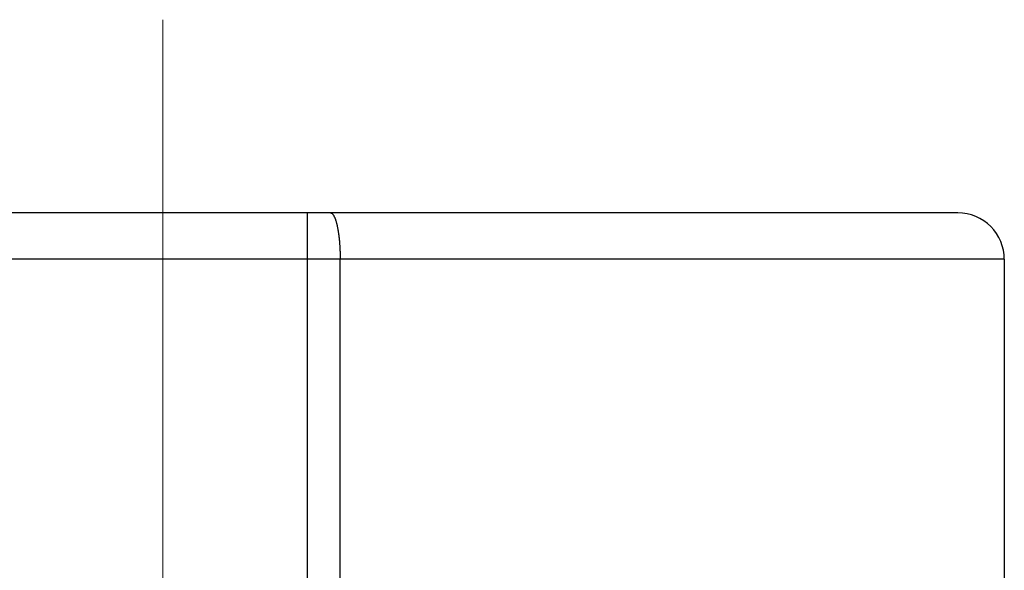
# Model space of a CAD drawing. Header units: millimetres. Extents: x 0 to 594, y 0 to 420.
# Tile 127 of 132: x 536.72 to 543.1, y 249.29 to 252.85. Entities that reach past the tile are written whole.
import ezdxf

# ---------------------------------------------------------------- set-up
doc = ezdxf.new("R2010")
doc.units = ezdxf.units.MM
doc.header["$LTSCALE"] = 0.257233
doc.linetypes.add('CENTER', pattern=[50.8, 31.75, -6.35, 6.35, -6.35])
doc.layers.add('NoLayerName_001', color=7, linetype='Continuous')
doc.layers.add('NoLayerName_003', color=7, linetype='Continuous')

msp = doc.modelspace()

# ---------------------------------------------------------------- linework, layer by layer
at = {"layer": 'NoLayerName_001', "color": 7, "linetype": 'Continuous', "lineweight": 25}
for p, q in [((542.8007, 251.601), (532.5007, 251.601)), ((543.1007, 251.301), (543.1007, 249.101))]:
    msp.add_line(p, q, dxfattribs=at)
at = {"layer": 'NoLayerName_001', "color": 8, "linetype": 'Continuous', "lineweight": 25}
for p, q in [((538.5888, 240.6895), (538.5888, 251.601)), ((543.1007, 251.301), (532.2007, 251.301)), ((538.7996, 240.6847), (538.7996, 251.301))]:
    msp.add_line(p, q, dxfattribs=at)
at = {"layer": 'NoLayerName_001', "color": 7, "linetype": 'Continuous', "lineweight": 25}
msp.add_arc((542.8007, 251.301), 0.3, 0, 90.00024, dxfattribs=at)
at = {"layer": 'NoLayerName_001', "color": 8, "linetype": 'Continuous', "lineweight": 25}
for points, knots in [([(538.7364, 251.601), (538.7383, 251.6005), (538.7422, 251.6002), (538.7472, 251.5967), (538.7514, 251.5927), (538.7548, 251.5881), (538.7579, 251.5832), (538.7606, 251.5781), (538.7631, 251.573), (538.7654, 251.5677), (538.7675, 251.5623), (538.7694, 251.5569), (538.7712, 251.5514), (538.7729, 251.5459), (538.7745, 251.5404), (538.776, 251.5348), (538.7774, 251.5293), (538.7788, 251.5237), (538.78, 251.5181), (538.7812, 251.5125), (538.7824, 251.5068), (538.7835, 251.5012), (538.7845, 251.4955), (538.7855, 251.4899), (538.7865, 251.4842), (538.7874, 251.4785), (538.7882, 251.4728), (538.7891, 251.4672), (538.7898, 251.4615), (538.7906, 251.4558), (538.7913, 251.4501), (538.792, 251.4444), (538.7926, 251.4386), (538.7932, 251.4329), (538.7938, 251.4272), (538.7943, 251.4215), (538.7948, 251.4158), (538.7953, 251.41), (538.7958, 251.4043), (538.7962, 251.3986), (538.7965, 251.3948), (538.7966, 251.3928)], [0, 0, 0, 0, 0.0057318, 0.0116722, 0.0175311, 0.0232493, 0.0289872, 0.0347483, 0.0405043, 0.0462552, 0.0520066, 0.0577603, 0.0635149, 0.0692673, 0.0750173, 0.0807658, 0.0865136, 0.0922612, 0.0980087, 0.1037562, 0.1095034, 0.1152506, 0.120998, 0.1267455, 0.1324933, 0.1382412, 0.1439892, 0.1497371, 0.1554846, 0.161232, 0.1669792, 0.1727263, 0.1784734, 0.1842204, 0.1899675, 0.1957145, 0.2014615, 0.2072085, 0.2129554, 0.2187023, 0.2244492, 0.2244492, 0.2244492, 0.2244492]), ([(538.7966, 251.3928), (538.7967, 251.3909), (538.797, 251.3871), (538.7973, 251.3814), (538.7976, 251.3756), (538.7979, 251.3699), (538.7982, 251.3642), (538.7985, 251.3584), (538.7987, 251.3527), (538.7989, 251.3469), (538.7991, 251.3412), (538.7992, 251.3354), (538.7993, 251.3297), (538.7995, 251.3239), (538.7995, 251.3182), (538.7996, 251.3125), (538.7996, 251.3067), (538.7996, 251.3029), (538.7996, 251.301)], [0, 0, 0, 0, 0.00574695, 0.01149394, 0.01724097, 0.02298804, 0.02873515, 0.03448226, 0.04022938, 0.04597648, 0.05172356, 0.0574706, 0.0632176, 0.06896455, 0.07471142, 0.08045821, 0.0862049, 0.09195146, 0.09195146, 0.09195146, 0.09195146])]:
    msp.add_open_spline(points, degree=3, knots=knots, dxfattribs=at)
at = {"layer": 'NoLayerName_003', "color": 2, "linetype": 'CENTER', "lineweight": 13}
msp.add_line((537.6507, 252.851), (537.6507, 232.901), dxfattribs=at)

doc.saveas('drawing.dxf')
